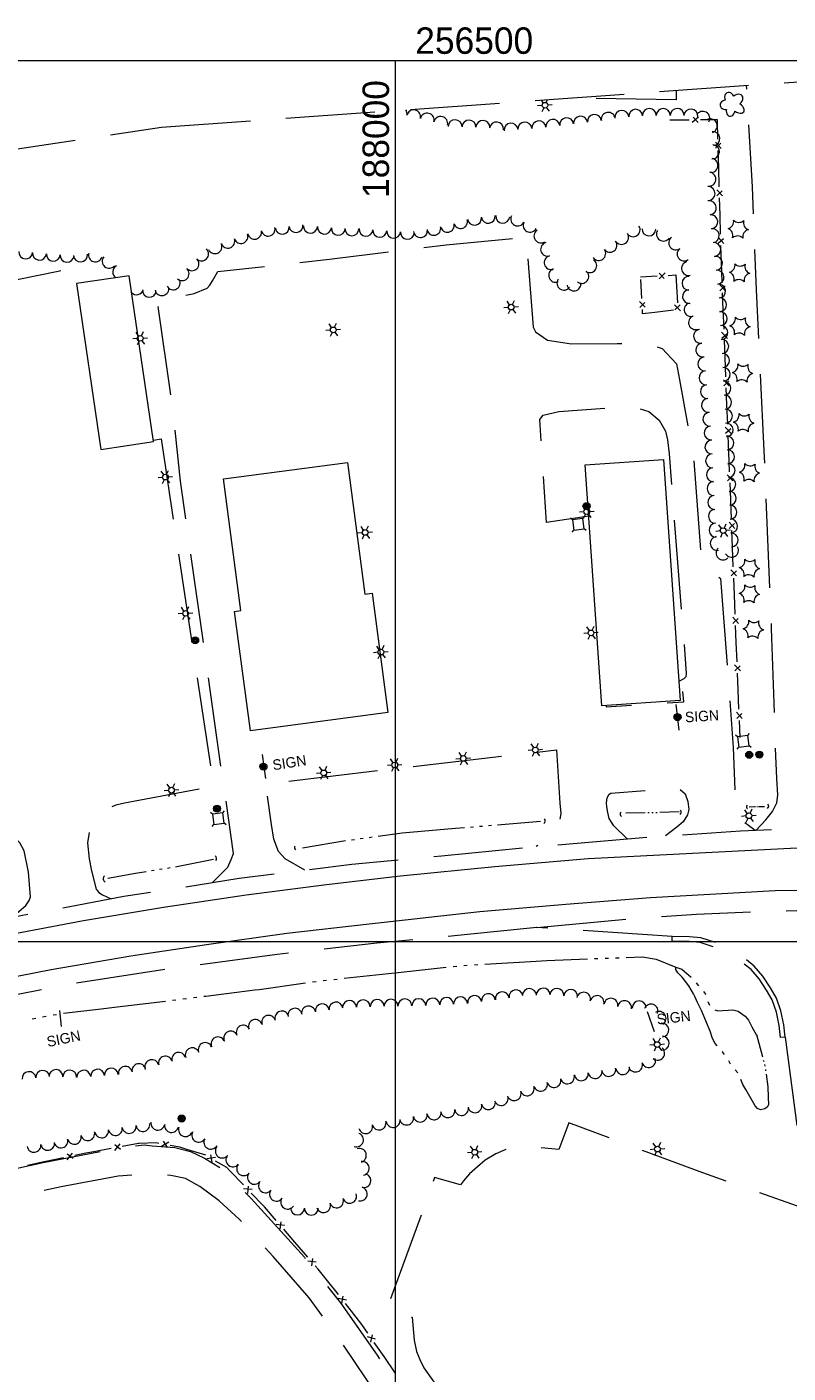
# Model space of a CAD drawing. Header units: feet. Extents: x 186981 to 189000, y 254284 to 256762.
# Tile 7 of 8: x 187791 to 188223, y 255755 to 256519. Entities that reach past the tile are written whole.
import ezdxf
from ezdxf.enums import TextEntityAlignment as Align

# ---------------------------------------------------------------- set-up
doc = ezdxf.new("R2010")
doc.units = ezdxf.units.FT
doc.header["$MEASUREMENT"] = 0
for name, pattern in [('DGN Style 3', [70.841088, 50.600777, -20.240311]), ('DGN Style 4', [81.011845, 40.480622, -20.240311, 0.050601, -20.240311]), ('DGN Style 5', [35.420544, 15.180233, -20.240311]), ('DGN Style 6', [96.242679, 0.050601, -20.240311, 35.420544, -20.240311, 0.050601, -20.240311])]:
    doc.linetypes.add(name, pattern=pattern)
for name, color, linetype, lineweight in [('E_DWY', 73, 'DGN Style 3', 0), ('E_LAND_Vegetation', 21, 'Continuous', 0), ('E_MAP_GridLines', 251, 'Continuous', 0), ('E_MAP_Limits', 21, 'DGN Style 3', 0), ('E_MISCPROP', 40, 'Continuous', 0), ('E_MISCPROP_HvyLine', 54, 'Continuous', 13), ('E_MISCPROP_Railing', 40, 'Continuous', 0), ('E_PATH_Sidewalk', 73, 'DGN Style 5', 0), ('E_RDWY', 40, 'Continuous', 13), ('E_RDWY_Gravel', 40, 'DGN Style 3', 13), ('E_UTL_AboveGroundPipe', 40, 'DGN Style 4', 0), ('E_WTR', 251, 'DGN Style 6', 0)]:
    doc.layers.add(name, color=color, linetype=linetype, lineweight=lineweight)
doc.styles.add('Style-IGR_FONT_0', font='IGR_FONT_0.shx')

# ---------------------------------------------------------------- blocks, each defined once
blk = doc.blocks.new('CULVRT_5')
at = {"layer": 'E_MISCPROP_Railing', "color": 40, "linetype": 'Continuous', "lineweight": 0}
blk.add_arc((3, 2.3), 3.75, 216.879, 323.1186, dxfattribs=at)
blk = doc.blocks.new('CULVRT_6')
at = {"layer": 'E_MISCPROP_Railing', "color": 40, "linetype": 'Continuous', "lineweight": 0}
blk.add_arc((3, 2.2), 3.75, 216.8799, 323.1195, dxfattribs=at)
blk = doc.blocks.new('CULVRT_7')
at = {"layer": 'E_MISCPROP_Railing', "color": 40, "linetype": 'Continuous', "lineweight": 0}
blk.add_arc((3, 2.3), 3.75, 216.878, 323.1176, dxfattribs=at)
blk = doc.blocks.new('CULVRT_8')
at = {"layer": 'E_MISCPROP_Railing', "color": 40, "linetype": 'Continuous', "lineweight": 0}
blk.add_arc((3, 2.2), 3.75, 216.8785, 323.1181, dxfattribs=at)
blk = doc.blocks.new('CULVRT_9')
at = {"layer": 'E_MISCPROP_Railing', "color": 40, "linetype": 'Continuous', "lineweight": 0}
blk.add_arc((3, 2.3), 3.75, 216.8788, 323.1184, dxfattribs=at)
blk = doc.blocks.new('CULVRT_10')
at = {"layer": 'E_MISCPROP_Railing', "color": 40, "linetype": 'Continuous', "lineweight": 0}
blk.add_arc((3, 2.3), 3.75, 216.8806, 323.1202, dxfattribs=at)
blk = doc.blocks.new('CULVRT_11')
at = {"layer": 'E_MISCPROP_Railing', "color": 40, "linetype": 'Continuous', "lineweight": 0}
blk.add_arc((3, 2.3), 3.75, 216.8791, 323.1186, dxfattribs=at)
blk = doc.blocks.new('CULVRT_12')
at = {"layer": 'E_MISCPROP_Railing', "color": 40, "linetype": 'Continuous', "lineweight": 0}
blk.add_arc((3, 2.3), 3.75, 216.8802, 323.1198, dxfattribs=at)
blk = doc.blocks.new('PED')
at = {"layer": 'E_UTL_AboveGroundPipe', "color": 101, "linetype": 'Continuous', "lineweight": 13}
for p, q in [((-0.91, 0.85), (-1.23, 1.17)), ((0.89, 0.85), (1.21, 1.17)), ((-1.23, -1.27), (-0.91, -0.95)), ((1.21, -1.27), (0.89, -0.95))]:
    blk.add_line(p, q, dxfattribs=at)
at = {"layer": 'E_UTL_AboveGroundPipe', "color": 101, "linetype": 'Continuous', "lineweight": 13, "flags": 128}
blk.add_lwpolyline([(-0.91, -0.95), (0.89, -0.95), (0.89, 0.85), (-0.91, 0.85)], close=True, dxfattribs=at)
blk = doc.blocks.new('LTP')
at = {"layer": 'E_MISCPROP', "color": 20, "linetype": 'Continuous', "lineweight": 0}
for p, q in [((-0.49, 0.02), (-1.27, 0.04)), ((-0.24, 0.43), (-0.6, 1.12)), ((0.27, 0.43), (0.68, 1.1)), ((-0.26, -0.43), (-0.67, -1.08)), ((0.23, -0.44), (0.6, -1.09)), ((0.49, -0.01), (1.25, -0.03))]:
    blk.add_line(p, q, dxfattribs=at)
blk.add_circle((0, 0), 0.492, dxfattribs=at)
blk = doc.blocks.new('POLE')
at = {"layer": 'E_MISCPROP', "color": 20, "linetype": 'Continuous', "lineweight": 0}
for centre, radius in [((0, 0.01), 0.605), ((0, 0.01), 0.456), ((0, 0), 0.303), ((0, 0), 0.151)]:
    blk.add_circle(centre, radius, dxfattribs=at)
blk = doc.blocks.new('SIGN_1')
at = {"layer": 'E_MISCPROP', "color": 20, "linetype": 'Continuous', "lineweight": 0, "style": 'Style-IGR_FONT_0'}
blk.add_text('SIGN', height=1.8, rotation=0.0001, dxfattribs=at).set_placement((-2.6, 0.06), align=Align.MIDDLE_LEFT)
blk = doc.blocks.new('SIGN')
at = {"layer": 'E_MISCPROP', "color": 20, "linetype": 'Continuous', "lineweight": 0, "style": 'Style-IGR_FONT_0'}
blk.add_text('SIGN', height=1.8, rotation=360, dxfattribs=at).set_placement((-2.6, 0.06), align=Align.MIDDLE_LEFT)
blk = doc.blocks.new('SIGN_2')
at = {"layer": 'E_MISCPROP', "color": 20, "linetype": 'Continuous', "lineweight": 0, "style": 'Style-IGR_FONT_0'}
blk.add_text('SIGN', height=1.8, rotation=359.9999, dxfattribs=at).set_placement((-2.6, 0.06), align=Align.MIDDLE_LEFT)
blk = doc.blocks.new('SIGN_3')
at = {"layer": 'E_MISCPROP', "color": 20, "linetype": 'Continuous', "lineweight": 0, "style": 'Style-IGR_FONT_0'}
blk.add_text('SIGN', height=1.8, rotation=359.9998, dxfattribs=at).set_placement((-2.6, 0.06), align=Align.MIDDLE_LEFT)
blk = doc.blocks.new('LTP_1')
at = {"layer": 'E_MISCPROP', "color": 20, "linetype": 'Continuous', "lineweight": 0}
for p, q in [((-0.49, 0.02), (-1.27, 0.04)), ((-0.24, 0.43), (-0.6, 1.12)), ((0.27, 0.43), (0.68, 1.1)), ((-0.26, -0.43), (-0.67, -1.08)), ((0.23, -0.44), (0.6, -1.09)), ((0.49, -0.01), (1.25, -0.03))]:
    blk.add_line(p, q, dxfattribs=at)
blk.add_circle((0, 0), 0.492, dxfattribs=at)
blk = doc.blocks.new('PINE')
at = {"layer": 'E_LAND_Vegetation', "color": 93, "linetype": 'Continuous', "lineweight": 0}
for centre, start, end in [((-1.81, 1.72), 275.2112, 0.9761), ((-2.32, -0.69), 335.2112, 60.9761), ((0.53, 2.49), 215.2112, 300.9761), ((2.37, 0.84), 155.2112, 240.9761), ((-0.49, -2.34), 35.2112, 120.9761), ((1.86, -1.57), 95.2112, 180.9761)]:
    blk.add_arc(centre, 1.29, start, end, dxfattribs=at)
blk = doc.blocks.new('TREE')
at = {"layer": 'E_LAND_Vegetation', "color": 93, "linetype": 'Continuous', "lineweight": 0}
for centre, major_axis, ratio in [((-1.09, -0.01), (0.987, -0.025), 0.832022), ((-0.29, 1.02), (0.272, -0.996), 0.782863), ((0.9, 0.51), (-1.05, -0.59), 0.691916), ((-0.41, -1.09), (0.361, 0.971), 0.716896), ((0.8, -0.78), (-1, 0.92), 0.560249)]:
    blk.add_ellipse(centre, major_axis=major_axis, ratio=ratio, start_param=1.570796, end_param=4.712389, dxfattribs=at)

msp = doc.modelspace()

# ---------------------------------------------------------------- linework, layer by layer
at = {"layer": 'E_DWY', "color": 51, "linetype": 'DGN Style 3', "lineweight": 0, "flags": 128}
for points in [[(188159.21, 256482.95), (188159.09, 256477.65), (188097.55, 256478.56)], [(188204.64, 256063.14), (188210.1, 256068.96), (188213.81, 256073.76), (188216.2, 256078.61), (188216.89, 256082.95), (188216.2, 256092.44), (188213.31, 256177.69), (188209.1, 256278.37), (188204.69, 256369.73), (188202.47, 256428.25), (188199.11, 256485.79)], [(187896.09, 256033.55), (187904.89, 256042.16), (187906.73, 256046.55), (187908.01, 256049.89), (187903.14, 256084.06), (187877.96, 256261.14), (187874.1, 256299.24), (187864.8, 256364.06), (187885.74, 256367.65), (187893.04, 256370.81), (187894.54, 256372.49), (187896.18, 256374.9), (187899.23, 256380.26), (187962.57, 256387.19), (188028.65, 256395.32), (188074.14, 256399.77), (188078.11, 256348.66), (188079.43, 256346.03)], [(187468.24, 255950.52), (187479.46, 255958.36), (187483.69, 255962.56), (187485.77, 255967.21), (187485.13, 255972.77), (187483.88, 255983.54), (187480.92, 255994.4), (187477.26, 255997.64), (187472.71, 256000.39), (187466.14, 256001.3), (187458.08, 256001.45), (187406.55, 255991.21), (187346.62, 256282), (187405.86, 256294.02), (187570.78, 256330.86), (187668.85, 256351.49), (187808.61, 256380.49), (187818.57, 256382.25), (187819.83, 256373.55)], [(188079.43, 256346.03), (188086.25, 256341.16), (188099.85, 256339.19), (188125.66, 256339.4), (188144.58, 256338.66), (188151.17, 256336.43), (188159.29, 256327.76), (188161.05, 256318.69), (188169, 256275.56), (188173.27, 256218.43), (188173.49, 256215.65), (188174.49, 256213.62), (188179.51, 256208.85), (188180.53, 256208.58), (188184.4, 256205.99), (188191.53, 256110.12), (188192.61, 256081.15), (188193.23, 256075.68), (188195.47, 256069.87), (188197.7, 256067.75), (188200.17, 256066.06), (188204.08, 256063.11)], [(188109.63, 256241.44), (188085.54, 256237.72), (188081.77, 256296.16), (188083.76, 256298.6), (188092.67, 256300.79), (188134.27, 256303.81), (188143.67, 256300.73), (188149.52, 256295.84), (188153.2, 256289.68), (188154.23, 256284.78), (188155.19, 256276.79), (188164.91, 256152.12), (188164.58, 256150.17), (188163.52, 256149.03), (188160.72, 256147.47), (188160.63, 256147.43)], [(187862.56, 256284.55), (187866.97, 256285.34), (187896.74, 256087.89), (187846.2, 256078.55), (187841.3, 256077.31), (187835.89, 256075.16), (187831.19, 256071.28), (187828.3, 256067.85), (187826.26, 256062.04), (187825.24, 256055.94), (187826.19, 256046.96), (187827.39, 256040.13)], [(187782.46, 256013.76), (187790.19, 256020.34), (187792.11, 256023.27), (187792.89, 256025.41), (187791.71, 256039.37), (187789.33, 256051.51), (187786.8, 256056.02), (187783.64, 256059.49), (187779.78, 256061.85), (187776.05, 256063.44), (187772.22, 256064.61), (187769.31, 256064.85), (187700.41, 256052.16), (187687.02, 256126.76), (187693.91, 256135.46), (187734.03, 256142.61), (187733.55, 256144.94)], [(187948.44, 256040.54), (187937.39, 256046.94), (187933.51, 256051.12), (187930.85, 256058.03), (187929.57, 256066.36), (187926.45, 256089.53), (188091.28, 256108.81), (188093.19, 256078.51), (188093.8, 256072.71), (188092.99, 256068.52), (188091.31, 256064.26), (188087.85, 256059.38), (188083.27, 256056.11), (188079.79, 256053.81)], [(188131.42, 256058.18), (188123.84, 256065.64), (188121.13, 256069.75), (188120.37, 256073.2), (188119.93, 256076.44), (188119.67, 256078.76), (188119.94, 256081.56), (188121.11, 256083.64), (188122.09, 256084.19), (188160.53, 256087.07), (188164.28, 256083.79), (188165.84, 256079.44), (188166.35, 256074.95), (188165.64, 256071.79), (188163.06, 256067.9), (188159.52, 256064.86), (188153.2, 256059.88)], [(187827.39, 256040.13), (187830.04, 256029.6), (187831.64, 256027.83), (187833.62, 256026.51), (187838.59, 256024.28)], [(188156.96, 256002.75), (188079.96, 256007.93)], [(188221.03, 255945.74), (188218.43, 255945.46), (188217.69, 255952.31), (188216.01, 255959.94), (188213.67, 255966.82), (188210.45, 255972.38), (188206.33, 255978.76), (188201.68, 255984.08), (188195.75, 255988.71), (188187.29, 255994), (188181.01, 255996.74), (188172.7, 255999.46), (188166.52, 256000.03), (188156.93, 256000.13), (188156.96, 256002.75)], [(188221.03, 255945.74), (188220.29, 255952.73), (188218.55, 255960.65), (188216.08, 255967.91), (188212.69, 255973.75), (188208.43, 255980.34), (188203.49, 255985.99), (188197.25, 255990.86), (188188.52, 255996.33), (188181.94, 255999.19), (188173.24, 256002.05), (188166.65, 256002.65), (188156.96, 256002.75)], [(188221.03, 255945.74), (188228.95, 255885.15), (188231.55, 255852.1), (188229.81, 255849.89), (188228.04, 255849.87), (188174.22, 255868.64), (188098.29, 255897), (188092.62, 255881.97), (188076.3, 255883.42), (188069.01, 255883.54), (188062.63, 255882.08), (188056.8, 255879.56), (188050.85, 255875.83), (188046.46, 255872.16), (188041.99, 255868.2), (188038.56, 255864.16), (188036.88, 255861.97), (188022.15, 255866.02), (187995.24, 255791.99), (188009.39, 255786.73), (188010.45, 255773.7), (188011.79, 255767.4), (188013.67, 255762.75), (188015.94, 255757.97), (188021.04, 255750.77), (188025.67, 255746.54), (188030.04, 255742.69), (188037.19, 255738.41), (188039.22, 255737.15), (188035.36, 255721.76), (188177.92, 255670.37), (188183.08, 255684.59), (188195.1, 255680.74), (188190.78, 255661.65), (188190.07, 255652.09), (188190.53, 255644.62), (188191.25, 255637.21), (188192.24, 255628.53), (188197.26, 255613.96), (188203.7, 255598.46), (188209.05, 255584.6), (188214.84, 255568.83), (188223.69, 255544.57), (188229.2, 255527.91), (188232.1, 255518.01), (188234.62, 255508.63), (188235.94, 255498.66), (188236.84, 255491.17), (188237.57, 255484.18), (188236.53, 255476.76), (188235.1, 255467.56), (188233.45, 255456.12), (188230.89, 255446.4), (188227.67, 255435.57), (188222.48, 255423.46), (188217.22, 255413.25), (188211.89, 255404.54), (188202.03, 255392.9), (188190.58, 255379.07), (188174.85, 255360.58), (188162.37, 255350.29), (188146.48, 255337.45), (188135.54, 255328.42), (188128.98, 255320.76), (188119.51, 255308.1), (188113.11, 255296.46), (188106.3, 255283.23), (188102.3, 255274.06), (188099.74, 255268.13), (188097.86, 255264.39), (188095.68, 255261.74), (188093.71, 255260.43), (187996.46, 255214.96), (188063.28, 255084.56), (188092.66, 255021.3), (188094.12, 255015.83), (188094.45, 255013.14), (188095.04, 255007.96), (188094.83, 255004.48), (188093.88, 255001.64), (188081.54, 254972)], [(188039.32, 255680.95), (188028.87, 255677.37), (188016.2, 255700.01), (188005.62, 255717.6), (187989.53, 255742.45), (187969.15, 255772.97), (187950.93, 255797.76), (187930.5, 255821.17), (187911.34, 255842.36), (187899.86, 255852.74), (187888.87, 255861.04), (187880.88, 255865.42), (187872.52, 255867.22), (187858.55, 255867.85), (187842.68, 255866.82), (187810.18, 255860.79), (187742.7, 255845.92), (187691.15, 255833.29), (187620.65, 255810.23), (187616.54, 255824.85), (187648.01, 255836.86), (187682.53, 255846.72), (187714.92, 255855.52), (187759.34, 255865.82), (187800.01, 255874.5), (187841.64, 255882.6), (187857.35, 255884.58), (187861.81, 255884.09), (187874.8, 255883.13), (187883.61, 255880.89), (187891.55, 255877.11), (187900.78, 255871.46), (187918.04, 255854.19), (187948.25, 255820.77), (187968.7, 255794.92), (187989.61, 255765.17), (188011.11, 255732.91), (188026.08, 255706.75), (188040.57, 255681.68), (188038.83, 255680.75)]]:
    msp.add_lwpolyline(points, dxfattribs=at)
at = {"layer": 'E_LAND_Vegetation', "color": 93, "linetype": 'Continuous', "lineweight": 0}
for centre, radius, start, end in [((188002.55, 256469.86), 3.96, 346.28868, 33.18698), ((188010.24, 256467.99), 3.96, 346.28868, 166.27336), ((188017.92, 256466.11), 3.96, 346.28868, 166.27336), ((188025.61, 256464.23), 3.96, 346.28868, 166.27336), ((188097.06, 256463.48), 3.96, 6.48438, 186.46906), ((188104.93, 256464.44), 3.96, 6.97323, 186.95791), ((188112.78, 256465.4), 3.96, 6.97323, 186.95791), ((188120.67, 256466.54), 3.96, 8.74319, 188.72787), ((188128.33, 256467.7), 3.96, 4.32955, 184.31423), ((188136.22, 256468.3), 3.96, 4.32955, 184.31423), ((188143.96, 256468.72), 3.96, 0.05846, 180.04313), ((188151.87, 256468.72), 3.96, 0.05846, 180.04313), ((188159.79, 256468.78), 3.96, 0.48745, 180.47213), ((188167.51, 256468.39), 3.96, 355.58164, 175.56632), ((188174.26, 256467.15), 3.96, 329.74707, 149.73174), ((188033.74, 256462.38), 3.96, 358.51907, 178.50374), ((188041.65, 256462.18), 3.96, 358.51907, 178.50374), ((188049.55, 256461.97), 3.96, 358.51907, 178.50374), ((188057.23, 256461.12), 3.96, 353.3708, 173.35548), ((188065.5, 256460.44), 3.96, 4.68823, 184.6729), ((188073.38, 256461.09), 3.96, 4.68823, 184.6729), ((188081.27, 256461.73), 3.96, 4.68823, 184.6729), ((188089.2, 256462.59), 3.96, 6.48438, 186.46906), ((188178.53, 256462.86), 3.96, 289.82756, 109.81223), ((188180.03, 256455.65), 3.96, 276.2958, 96.28048), ((188179.75, 256448.14), 3.96, 265.82742, 85.8121), ((188178.94, 256440.43), 3.96, 261.54396, 81.52864), ((188177.78, 256432.61), 3.96, 261.54396, 81.52864), ((188177.32, 256424.48), 3.96, 268.05024, 88.03492), ((188178.01, 256416.33), 3.96, 275.92123, 95.90591), ((187935.69, 256405.3), 3.94, 186.93111, 6.91579), ((187943.5, 256406.25), 3.94, 186.93111, 6.91579), ((187951.72, 256405.95), 3.94, 176.88836, 356.87304), ((187959.64, 256405.42), 3.94, 174.95849, 354.94317), ((188029.37, 256406.46), 3.94, 192.64356, 12.62824), ((188036.85, 256408.56), 3.94, 195.76122, 15.7459), ((188044.76, 256410.49), 3.94, 187.66864, 7.65332), ((188052.56, 256411.54), 3.94, 187.66864, 7.65332), ((188060.85, 256411.56), 3.94, 174.9342, 354.91888), ((188069.25, 256410.01), 3.94, 153.28819, 333.27287), ((188076.28, 256406.47), 3.94, 153.28819, 333.27287), ((188134.79, 256403.87), 3.94, 213.31569, 33.30036), ((188178.83, 256408.46), 3.96, 275.92123, 95.90591), ((187904.85, 256397.42), 3.94, 199.79876, 19.78344), ((187912.26, 256400.08), 3.94, 199.79876, 19.78344), ((187920, 256402.5), 3.94, 192.79057, 12.77525), ((187927.68, 256404.24), 3.94, 192.79057, 12.77525), ((187967.49, 256404.72), 3.94, 174.95849, 354.94317), ((187975.23, 256404.47), 3.94, 178.34404, 358.32872), ((187983.21, 256404.21), 3.94, 175.3806, 355.36528), ((187991.04, 256403.59), 3.94, 175.88169, 355.86637), ((187998.89, 256403.02), 3.94, 175.88169, 355.86637), ((188006.74, 256402.46), 3.94, 175.88169, 355.86637), ((188014.11, 256403.43), 3.94, 187.97359, 7.95827), ((188021.69, 256404.74), 3.94, 192.64356, 12.62824), ((188082.46, 256400.39), 3.94, 124.56234, 304.54702), ((188128.21, 256399.55), 3.94, 213.31569, 33.30036), ((188143.74, 256404.36), 3.94, 179.18383, 359.16851), ((188151.94, 256401.41), 3.94, 147.20665, 327.19133), ((188158.9, 256396.45), 3.94, 127.1804, 307.16508), ((188179.66, 256400.57), 3.96, 276.47694, 96.46161), ((187790.1, 256391.24), 3.94, 175.58583, 355.57051), ((187797.95, 256390.63), 3.94, 175.58583, 355.57051), ((187829.7, 256389.62), 3.94, 164.64844, 344.63312), ((187889.93, 256390.19), 3.94, 226.42446, 46.40914), ((187897.47, 256394.29), 3.94, 203.80133, 23.78601), ((188086.23, 256392.82), 3.94, 105.09276, 285.07744), ((188115.27, 256390.4), 3.94, 216.27311, 36.25778), ((188121.61, 256395.06), 3.94, 216.27311, 36.25778), ((188163.65, 256390.18), 3.94, 127.1804, 307.16508), ((188180.56, 256392.71), 3.96, 276.47694, 96.46161), ((187805.81, 256390.02), 3.94, 175.47805, 355.46273), ((187813.66, 256389.4), 3.94, 175.47805, 355.46273), ((187821.19, 256389.66), 3.94, 184.41244, 4.39711), ((187837.49, 256386), 3.94, 139.59653, 319.58121), ((187843.52, 256379.97), 3.94, 119.04899, 235.66871), ((187884.51, 256384.58), 3.94, 224.49239, 44.47707), ((188088.28, 256385.22), 3.94, 105.09276, 285.07744), ((188110.17, 256383.55), 3.94, 236.55336, 56.53804), ((188166.17, 256381.93), 3.94, 105.01175, 284.99643), ((188181.45, 256384.85), 3.96, 276.47694, 96.46161), ((187873.84, 256373.76), 3.94, 209.66378, 29.64846), ((187878.88, 256378.98), 3.94, 226.35503, 46.33971), ((188090.82, 256378.03), 3.94, 111.75289, 291.73757), ((188095.47, 256373.59), 3.94, 144.85245, 324.83713), ((188105.65, 256377.41), 3.94, 229.94172, 49.9264), ((188166.44, 256373.52), 3.94, 88.19144, 268.17612), ((188182.34, 256376.99), 3.96, 276.47694, 96.46161), ((187853.12, 256371), 3.94, 222.27535, 341.71022), ((187860.28, 256369.49), 3.94, 175.61856, 355.60324), ((187867.4, 256370.49), 3.94, 192.85583, 12.8405), ((188101.18, 256373.15), 3.94, 190.30261, 10.28728), ((188166.75, 256365.95), 3.94, 96.01488, 275.99956), ((188183.23, 256369.13), 3.96, 276.47694, 96.46161), ((188167.69, 256358.58), 3.94, 107.86905, 287.85373), ((188183.75, 256361.37), 3.96, 273.05559, 93.04026), ((188170.13, 256351.23), 3.94, 111.38705, 291.37173), ((188184.17, 256353.47), 3.96, 273.05559, 93.04026), ((188173.03, 256343.46), 3.94, 99.34713, 279.33181), ((188184.59, 256345.57), 3.96, 273.05559, 93.04026), ((188174.31, 256335.69), 3.94, 99.34713, 279.33181), ((188185.01, 256337.67), 3.96, 273.05559, 93.04026), ((188175.39, 256327.75), 3.94, 95.27849, 275.26317), ((188185.43, 256329.77), 3.96, 273.05559, 93.04026), ((188176.11, 256319.91), 3.94, 95.27849, 275.26317), ((188185.85, 256321.87), 3.96, 273.05559, 93.04026), ((188176.84, 256312.07), 3.94, 95.27849, 275.26317), ((188186.27, 256313.97), 3.96, 273.05559, 93.04026), ((188177.56, 256304.23), 3.94, 95.27849, 275.26317), ((188186.69, 256306.08), 3.96, 273.05559, 93.04026), ((188178.28, 256296.39), 3.94, 95.27849, 275.26317), ((188187.11, 256298.18), 3.96, 273.05559, 93.04026), ((188179.01, 256288.55), 3.94, 95.27849, 275.26317), ((188187.53, 256290.28), 3.96, 273.05559, 93.04026), ((188179.47, 256280.61), 3.94, 92.77788, 272.76256), ((188187.97, 256282.96), 3.94, 272.56515, 92.54983), ((188179.85, 256272.74), 3.94, 92.77788, 272.76256), ((188188.32, 256275.09), 3.94, 272.56515, 92.54983), ((188180.23, 256264.88), 3.94, 92.77788, 272.76256), ((188188.67, 256267.23), 3.94, 272.56515, 92.54983), ((188180.61, 256257.02), 3.94, 92.77788, 272.76256), ((188189.02, 256259.36), 3.94, 272.56515, 92.54983), ((188180.99, 256249.15), 3.94, 92.77788, 272.76256), ((188189.37, 256251.5), 3.94, 272.56515, 92.54983), ((188189.72, 256243.63), 3.94, 272.56515, 92.54983), ((188181.37, 256241.29), 3.94, 92.77788, 272.76256), ((188190.07, 256235.77), 3.94, 272.56515, 92.54983), ((188181.75, 256233.43), 3.94, 92.77788, 272.76256), ((188190.43, 256227.91), 3.94, 272.56515, 92.54983), ((188182.5, 256225.88), 3.94, 100.34952, 280.3342), ((188185.76, 256220.5), 3.94, 135.11269, 315.09737), ((188190.63, 256222.03), 3.94, 209.63244, 29.61712), ((188052.67, 255966.46), 3.94, 7.43041, 187.41509), ((188060.49, 255967.5), 3.94, 7.81233, 187.79701), ((188068.3, 255968.57), 3.94, 7.81233, 187.79701), ((188075.91, 255969.35), 3.94, 1.50356, 181.48824), ((188083.78, 255969.56), 3.94, 1.50356, 181.48824), ((188091.46, 255969.42), 3.94, 356.02904, 176.01372), ((188099.32, 255968.87), 3.94, 356.02904, 176.01372), ((188106.65, 255967.23), 3.94, 346.01107, 165.99574), ((187950.64, 255959.39), 3.94, 9.3051, 189.28977), ((187958.37, 255960.63), 3.94, 7.66019, 187.64487), ((187966.18, 255961.68), 3.94, 7.66019, 187.64487), ((187973.81, 255962.54), 3.94, 2.22294, 182.20762), ((187981.69, 255962.85), 3.94, 2.22294, 182.20762), ((187989.56, 255963.15), 3.94, 2.22294, 182.20762), ((187997.4, 255963.29), 3.94, 1.02296, 181.00764), ((188005.28, 255963.43), 3.94, 1.02296, 181.00764), ((188013.16, 255963.57), 3.94, 1.02296, 181.00764), ((188021.1, 255963.86), 3.94, 2.76377, 182.74845), ((188028.97, 255964.24), 3.94, 2.76377, 182.74845), ((188036.85, 255964.62), 3.94, 2.76377, 182.74845), ((188044.85, 255965.44), 3.94, 7.43041, 187.41509), ((188114.3, 255965.33), 3.94, 346.01107, 165.99574), ((188122.17, 255963.85), 3.94, 349.61584, 169.60052), ((188129.92, 255962.43), 3.94, 349.61584, 169.60052), ((188138.21, 255962.35), 3.94, 1.6278, 181.61248), ((188144.9, 255960.5), 3.94, 338.76346, 158.74813), ((187920.47, 255951.72), 3.94, 17.92477, 197.90944), ((187927.97, 255954.15), 3.94, 17.92477, 197.90944), ((187935.47, 255956.57), 3.94, 17.92477, 197.90944), ((187942.87, 255958.12), 3.94, 9.3051, 189.28977), ((188149.48, 255956.39), 3.94, 301.4869, 121.47158), ((187906.41, 255945.18), 3.94, 25.06141, 205.04609), ((187913.55, 255948.52), 3.94, 25.06141, 205.04609), ((188151.09, 255949.77), 3.94, 276.17669, 96.16137), ((187891.95, 255938.66), 3.94, 22.00962, 201.9943), ((187899.24, 255941.89), 3.94, 24.65443, 204.63911), ((188151.24, 255942.24), 3.94, 267.20368, 87.18836), ((187861.71, 255928.98), 3.94, 14.47459, 194.45927), ((187869.38, 255930.99), 3.94, 15.63524, 195.61991), ((187876.97, 255933.11), 3.94, 15.63524, 195.61991), ((187884.64, 255935.7), 3.94, 22.00962, 201.9943), ((188143.59, 255932.38), 3.94, 198.62803, 18.61271), ((188148.68, 255936.57), 3.94, 231.02832, 51.01299), ((187791.98, 255922.2), 3.91, 5.50718, 185.49186), ((187799.76, 255922.95), 3.91, 5.50718, 185.49186), ((187807.28, 255923.37), 3.91, 358.09888, 178.08356), ((187815.09, 255923.11), 3.91, 358.09888, 178.08356), ((187823.12, 255923), 3.91, 4.23019, 184.21487), ((187830.91, 255923.57), 3.91, 4.23019, 184.21487), ((187838.7, 255924.15), 3.91, 4.23019, 184.21487), ((187846.67, 255925.19), 3.91, 10.98635, 190.97103), ((187854.35, 255926.68), 3.91, 10.98635, 190.97103), ((188105.39, 255924.92), 3.94, 189.04054, 9.02522), ((188113.17, 255926.16), 3.94, 189.04054, 9.02522), ((188120.96, 255927.4), 3.94, 189.04054, 9.02522), ((188128.86, 255928.38), 3.94, 186.77328, 6.75796), ((188136.12, 255929.86), 3.94, 198.62803, 18.61271), ((188074.66, 255916.38), 3.94, 200.42958, 20.41426), ((188082.28, 255919), 3.94, 195.34173, 15.32641), ((188089.88, 255921.09), 3.94, 195.34173, 15.32641), ((188097.48, 255923.17), 3.94, 195.34173, 15.32641), ((188052.67, 255908.52), 3.94, 192.78998, 12.77466), ((188059.89, 255910.88), 3.94, 200.42958, 20.41426), ((188067.27, 255913.63), 3.94, 200.42958, 20.41426), ((188013.95, 255901.43), 3.94, 192.00954, 11.99422), ((188021.84, 255902.76), 3.94, 188.82818, 8.81286), ((188029.63, 255903.97), 3.94, 188.82818, 8.81286), ((188037.41, 255905.18), 3.94, 188.82818, 8.81286), ((188044.98, 255906.77), 3.94, 192.78998, 12.77466), ((187841.01, 255893.84), 3.94, 189.63257, 9.61724), ((187848.86, 255895.03), 3.94, 188.15531, 8.13998), ((187856.66, 255896.15), 3.94, 188.15531, 8.13998), ((187865.1, 255896.88), 3.94, 170.26529, 350.24997), ((187872.87, 255895.55), 3.94, 170.26529, 350.24997), ((187880.76, 255893.19), 3.94, 159.60074, 339.58542), ((187983.02, 255894.91), 3.94, 195.30821, 15.29289), ((187990.63, 255896.99), 3.94, 195.30821, 15.29289), ((187998.62, 255898.41), 3.94, 188.34643, 8.33111), ((188006.24, 255899.79), 3.94, 192.00954, 11.99422), ((187810.11, 255886.81), 3.94, 195.05967, 15.04435), ((187817.72, 255888.86), 3.94, 195.05967, 15.04435), ((187825.34, 255890.91), 3.94, 195.05967, 15.04435), ((187833.24, 255892.52), 3.94, 189.63257, 9.61724), ((187888.31, 255890.01), 3.94, 150.40354, 330.38821), ((187895.16, 255886.12), 3.94, 150.40354, 330.38821), ((187977.84, 255887.41), 3.94, 250.19029, 70.17497), ((187794.82, 255884.28), 3.94, 188.29541, 8.28008), ((187802.62, 255885.42), 3.94, 188.29541, 8.28008), ((187901.67, 255881.06), 3.94, 139.94243, 319.92711), ((187979.47, 255878.59), 3.94, 287.84899, 107.83367), ((187907.7, 255876.03), 3.94, 140.57202, 320.5567), ((187913.79, 255871.02), 3.94, 140.57202, 320.5567), ((187981.05, 255871.19), 3.94, 279.60437, 99.58905), ((187919.88, 255866.13), 3.94, 142.66314, 322.64782), ((187926.14, 255861.35), 3.94, 142.66314, 322.64782), ((187982.01, 255864.31), 3.94, 255.0722, 75.05688), ((187932.41, 255856.57), 3.94, 142.66314, 322.64782), ((187973.95, 255855.39), 3.94, 199.48254, 19.46722), ((187979.98, 255856.7), 3.94, 255.0722, 75.05688), ((187938.75, 255852.05), 3.94, 145.14504, 325.12971), ((187944.33, 255848.75), 3.94, 179.25559, 359.24027), ((187952.22, 255848.65), 3.94, 179.25559, 359.24027), ((187959.09, 255850.09), 3.94, 199.73636, 19.72104), ((187966.51, 255852.76), 3.94, 199.73636, 19.72104)]:
    msp.add_arc(centre, radius, start, end, dxfattribs=at)
at = {"layer": 'E_MAP_GridLines', "color": 161, "linetype": 'Continuous', "lineweight": 0}
for p, q in [((187000, 256500), (189000, 256500)), ((188000, 254500), (188000, 256500)), ((187000, 256000), (189000, 256000))]:
    msp.add_line(p, q, dxfattribs=at)
at = {"layer": 'E_MAP_Limits', "color": 73, "linetype": 'DGN Style 3', "lineweight": 0, "flags": 128}
for points in [[(187867.14, 256462.14), (188388.52, 256499.29)], [(187277.93, 256372.97), (187867.14, 256462.14)]]:
    msp.add_lwpolyline(points, dxfattribs=at)
at = {"layer": 'E_MISCPROP', "color": 20, "linetype": 'Continuous', "lineweight": 0}
for p, q in [((188083.81, 256475.86), (188082.7, 256477.5)), ((188085.47, 256476.04), (188086.27, 256477.76)), ((188086.35, 256474.71), (188088.82, 256474.92)), ((188083.14, 256474.43), (188080.58, 256474.21)), ((188084.05, 256473.06), (188082.96, 256470.76)), ((188085.65, 256473.19), (188087.11, 256471.2)), ((188160.83, 256119.9), (188159.2, 256134.43)), ((187926.42, 256092.4), (187924.4, 256106.07)), ((187809.24, 255960.83), (187810.26, 255951.77)), ((188142.76, 255960.25), (188146.78, 255948.98))]:
    msp.add_line(p, q, dxfattribs=at)
msp.add_circle((188084.75, 256474.55), 1.61, dxfattribs=at)
at = {"layer": 'E_MISCPROP_HvyLine', "color": 241, "linetype": 'Continuous', "lineweight": 13, "flags": 128}
for points in [[(187818.94, 256373.42), (187832.82, 256279.27), (187862.69, 256283.67), (187848.81, 256377.83)], [(187912.22, 256187.76), (187902.34, 256262.56), (187972.63, 256271.84), (187982.49, 256197.16), (187986.65, 256197.71), (187995.61, 256129.95), (187917.62, 256119.63), (187908.67, 256187.29)], [(188117.01, 256133.79), (188107.63, 256270.52), (188151.98, 256273.57), (188161.36, 256136.83)]]:
    msp.add_lwpolyline(points, close=True, dxfattribs=at)
at = {"layer": 'E_MISCPROP_Railing', "color": 40, "linetype": 'Continuous', "lineweight": 0}
for p, q in [((188171.78, 256467.88), (188168.19, 256464.74)), ((188171.62, 256464.75), (188168.9, 256467.81)), ((188184.7, 256450.09), (188181.47, 256453.61)), ((188181.56, 256450.17), (188184.56, 256452.97)), ((188185.43, 256423.13), (188182.2, 256426.64)), ((188182.3, 256423.2), (188185.29, 256426)), ((188186.17, 256396.15), (188182.94, 256399.67)), ((188183.03, 256396.24), (188186.02, 256399.02)), ((188149.53, 256379.19), (188152.35, 256376.33)), ((188149.54, 256376.11), (188152.9, 256379.38)), ((188187.15, 256369.22), (188183.88, 256372.69)), ((188184.01, 256369.25), (188186.98, 256372.08)), ((188141.59, 256359.89), (188138.32, 256363.24)), ((188138.51, 256359.87), (188141.37, 256362.7)), ((188158.28, 256361.29), (188161.56, 256357.93)), ((188161.37, 256361.29), (188158.5, 256358.47)), ((188188.21, 256342.26), (188184.94, 256345.73)), ((188185.07, 256342.3), (188188.03, 256345.12)), ((188189.27, 256315.3), (188186, 256318.77)), ((188186.13, 256315.34), (188189.09, 256318.17)), ((188190.33, 256288.34), (188187.05, 256291.81)), ((188187.19, 256288.38), (188190.15, 256291.21)), ((188191.38, 256261.38), (188188.11, 256264.85)), ((188188.24, 256261.42), (188191.21, 256264.25)), ((188192.44, 256234.42), (188189.17, 256237.89)), ((188189.3, 256234.46), (188192.26, 256237.29)), ((188193.5, 256207.46), (188190.22, 256210.93)), ((188190.36, 256207.5), (188193.32, 256210.33)), ((188194.55, 256180.5), (188191.28, 256183.98)), ((188191.42, 256180.54), (188194.38, 256183.37)), ((188195.61, 256153.54), (188192.34, 256157.02)), ((188192.48, 256153.58), (188195.43, 256156.41)), ((188196.67, 256126.58), (188193.4, 256130.06)), ((188193.53, 256126.63), (188196.49, 256129.45)), ((187870.56, 255883.04), (187868.38, 255886.59)), ((187816.5, 255879.93), (187813.56, 255876.06)), ((187816.98, 255876.77), (187813.65, 255879.27)), ((187843.49, 255885.15), (187840.48, 255881.34)), ((187843.91, 255881.99), (187840.62, 255884.55)), ((187871.27, 255886.15), (187867.12, 255883.64)), ((187896, 255874.81), (187895.23, 255878.91)), ((187897.78, 255877.46), (187892.99, 255876.6)), ((187918.57, 255859.15), (187913.73, 255859.58)), ((187916.15, 255857.06), (187916.49, 255861.21)), ((187934.53, 255836.77), (187935.09, 255840.9)), ((187937.05, 255838.73), (187932.24, 255839.42)), ((187954.99, 255817.93), (187950.18, 255818.62)), ((187952.47, 255815.98), (187953.03, 255820.11)), ((187972.19, 255796.43), (187967.41, 255797.33)), ((187969.58, 255794.59), (187970.32, 255798.69)), ((187988.69, 255774.37), (187983.98, 255775.57)), ((187985.97, 255772.69), (187986.98, 255776.74))]:
    msp.add_line(p, q, dxfattribs=at)
at = {"layer": 'E_MISCPROP_Railing', "color": 40, "linetype": 'Continuous', "lineweight": 0, "flags": 128}
for points in [[(188166.53, 256466.19), (188155.57, 256466.16)], [(188182.55, 256466.23), (188172.91, 256466.2)], [(188182.88, 256455.3), (188182.58, 256466.23), (188182.55, 256466.23)], [(188183.31, 256439.29), (188183.05, 256448.93)], [(188183.61, 256428.33), (188183.31, 256439.29)], [(188184.05, 256412.32), (188183.78, 256421.96)], [(188184.35, 256401.36), (188184.05, 256412.32)], [(188184.84, 256385.35), (188184.65, 256390.02), (188184.52, 256394.99)], [(188185.27, 256374.39), (188184.84, 256385.35)], [(188138.89, 256377.18), (188148.35, 256377.7)], [(188139.65, 256364.94), (188139.04, 256375.7)], [(188154.6, 256378.04), (188159, 256378.29), (188159.36, 256371.94)], [(188159.36, 256371.94), (188159.88, 256362.48)], [(188185.89, 256358.39), (188185.52, 256368.03)], [(188147.05, 256357.01), (188140.15, 256356.17), (188140, 256358.69)], [(188157.74, 256358.31), (188147.05, 256357.01)], [(188186.32, 256347.44), (188185.89, 256358.39)], [(188186.95, 256331.43), (188186.57, 256341.06)], [(188187.38, 256320.48), (188186.95, 256331.43)], [(188188.01, 256304.47), (188187.63, 256314.11)], [(188188.44, 256293.52), (188188.01, 256304.47)], [(188189.07, 256277.52), (188188.69, 256287.15)], [(188189.5, 256266.56), (188189.07, 256277.52)], [(188190.12, 256250.56), (188189.75, 256260.19)], [(188190.55, 256239.6), (188190.12, 256250.56)], [(188191.18, 256223.6), (188190.8, 256233.23)], [(188191.61, 256212.64), (188191.18, 256223.6)], [(188192.24, 256196.64), (188191.86, 256206.27)], [(188192.67, 256185.69), (188192.24, 256196.64)], [(188193.29, 256169.68), (188192.92, 256179.31)], [(188193.73, 256158.72), (188193.29, 256169.68)], [(188194.36, 256142.72), (188193.98, 256152.36)], [(188194.78, 256131.76), (188194.36, 256142.72)], [(188195.41, 256115.76), (188195.03, 256125.4)], [(187827.58, 255880.42), (187824.34, 255879.81), (187817.96, 255878.49)], [(187838.55, 255882.48), (187827.58, 255880.42)], [(187854.58, 255885.41), (187854.05, 255885.4), (187844.93, 255883.68)], [(187865.71, 255885.38), (187864.1, 255885.66), (187854.58, 255885.41)], [(187881.64, 255882.03), (187877.55, 255883.33), (187872.11, 255884.27)], [(187892.27, 255878.64), (187881.64, 255882.03)], [(187800.68, 255874.9), (187791.08, 255872.91)], [(187811.61, 255877.17), (187800.68, 255874.9)], [(187905.89, 255869.85), (187904.17, 255871.64), (187897.88, 255875.41)], [(187913.63, 255861.81), (187905.89, 255869.85)], [(187924.94, 255850.07), (187918.13, 255857.14)], [(187932.26, 255841.65), (187925.61, 255849.37), (187924.94, 255850.07)], [(187942.91, 255829.31), (187936.5, 255836.74)], [(187950.2, 255820.86), (187942.91, 255829.31)], [(187960.61, 255808.32), (187956.15, 255813.97), (187954.44, 255815.95)], [(187967.53, 255799.57), (187960.61, 255808.32)], [(187977.64, 255786.77), (187971.55, 255794.48)], [(187984.25, 255777.79), (187980.88, 255782.66), (187977.64, 255786.77)], [(187993.51, 255764.38), (187987.93, 255772.45)], [(187999.84, 255755.19), (187993.51, 255764.38)]]:
    msp.add_lwpolyline(points, dxfattribs=at)
at = {"layer": 'E_PATH_Sidewalk', "color": 51, "linetype": 'DGN Style 5', "lineweight": 0, "flags": 128}
msp.add_lwpolyline([(188119.43, 256133.96), (188119.48, 256133.16), (188163.45, 256136.08), (188161.96, 256155.99), (188160.05, 256155.8)], dxfattribs=at)
at = {"layer": 'E_RDWY', "color": 21, "linetype": 'Continuous', "lineweight": 13, "flags": 128}
for points in [[(187356.33, 255915.88), (187427.04, 255930.77), (187496.62, 255945.12), (187575.22, 255961.55), (187659.4, 255979.17), (187758.75, 255999.76), (187822.86, 256011.86), (187868.33, 256019.46), (187915.23, 256026.38), (187960.87, 256032.36), (188002.77, 256037.18), (188056.32, 256042.48), (188109.24, 256047.09), (188249.98, 256054.28), (188299.4, 256054.76), (188353.64, 256054.6), (188408.57, 256053.35), (188455.47, 256051.21)], [(188457.87, 256026.96), (188428.63, 256028.34), (188387.77, 256029.36), (188345.43, 256029.99), (188215.4, 256028.82), (188144.69, 256024.73), (188096.62, 256021.05), (188047.86, 256016.76), (187984.94, 256009.91), (187938.23, 256004.49), (187892.76, 255998.07), (187849.73, 255991.69), (187804.56, 255983.91), (187748.47, 255972.97), (187698.76, 255963.11), (187651.45, 255953.11), (187600.2, 255942.32), (187526.17, 255926.77), (187471.89, 255915.52), (187415.84, 255903.54), (187405.5, 255901.21)]]:
    msp.add_lwpolyline(points, dxfattribs=at)
at = {"layer": 'E_RDWY_Gravel', "color": 21, "linetype": 'DGN Style 3', "lineweight": 13, "flags": 128}
for points in [[(187325.21, 255920.53), (187378.53, 255931.55), (187422.89, 255941), (187469.76, 255950.84), (187536.68, 255964.62), (187593.03, 255976.24), (187677.76, 255993.05), (187739.08, 256005.66), (187783.44, 256013.94), (187845.85, 256025.64), (187880.91, 256031.07), (187911.16, 256036.02), (187975.17, 256043.78), (188026.09, 256048.61), (188080.79, 256053.91), (188144.74, 256059.3), (188195.59, 256062.76), (188253.44, 256065.16), (188293.35, 256065.34), (188354.04, 256065.67), (188434.57, 256063.17), (188464.84, 256062.02)], [(188080.2, 256007.96), (188135.07, 256013.13), (188170.77, 256015.51), (188208.51, 256017.03), (188254.91, 256018.45), (188278.53, 256019.12), (188324.61, 256019.57), (188356.2, 256019.14)], [(188080.2, 256007.96), (188040.74, 256003.94), (187989.39, 255999.06), (187932.89, 255992.55), (187870.68, 255984.41), (187817.95, 255976.24), (187749.11, 255962.77), (187682.71, 255949.26), (187618.46, 255935.77), (187545.86, 255920.54), (187493.87, 255910.06), (187413.98, 255892.53), (187375.75, 255887.04)]]:
    msp.add_lwpolyline(points, dxfattribs=at)
at = {"layer": 'E_WTR', "color": 161, "linetype": 'Continuous', "lineweight": 0, "flags": 128}
for points in [[(188130.66, 256072.92), (188141.59, 256073.1)], [(188143.1, 256073.12), (188143.85, 256073.13)], [(188145.36, 256073.17), (188146.11, 256073.2)], [(188147.62, 256073.25), (188148.38, 256073.27)], [(188149.89, 256073.32), (188160.82, 256073.68)], [(188200.68, 256076.48), (188203.79, 256076.54)], [(188204.22, 256076.54), (188204.44, 256076.55)], [(188204.87, 256076.55), (188205.08, 256076.56)], [(188205.51, 256076.57), (188205.73, 256076.57)], [(188206.16, 256076.58), (188209.27, 256076.63)], [(187990.07, 256059.79), (188003.66, 256061.63), (188014.55, 256062.56)], [(188014.55, 256062.56), (188033.9, 256064.22), (188039.11, 256064.65)], [(188042.5, 256064.94), (188044.19, 256065.08)], [(188047.58, 256065.37), (188049.27, 256065.51)], [(188052.66, 256065.8), (188054.36, 256065.94)], [(188057.74, 256066.22), (188082.3, 256068.27)], [(187947.24, 256053.21), (187971.55, 256057.23)], [(187974.92, 256057.73), (187976.6, 256057.96)], [(187979.97, 256058.41), (187981.65, 256058.64)], [(187985.02, 256059.1), (187986.71, 256059.33)], [(187875.05, 256042.43), (187875.91, 256042.57), (187896.71, 256046.72)], [(187836.8, 256035.85), (187852.52, 256038.74), (187858.52, 256039.72)], [(187861.52, 256040.21), (187863.03, 256040.46)], [(187866.03, 256040.95), (187867.54, 256041.2)], [(187870.54, 256041.69), (187872.05, 256041.94)], [(188032.69, 255985.81), (188034.69, 255986.02)], [(188038.68, 255986.38), (188040.68, 255986.5)], [(188044.69, 255986.75), (188046.69, 255986.87)], [(188050.7, 255987.12), (188079.73, 255988.91)], [(188079.73, 255988.91), (188085.76, 255989.28), (188108.79, 255990.11)], [(188112.8, 255990.26), (188114.81, 255990.33)], [(188118.82, 255990.48), (188120.82, 255990.55)], [(188124.83, 255990.7), (188126.83, 255990.77)], [(188130.85, 255990.92), (188140.15, 255991.25), (188147.8, 255989.97), (188158.93, 255985.43)], [(187958.9, 255977.81), (187960.89, 255978.03)], [(187964.88, 255978.47), (187966.87, 255978.68)], [(187970.86, 255979.12), (187999.62, 255982.27), (187999.78, 255982.29)], [(187999.78, 255982.29), (188028.7, 255985.38)], [(188169.7, 255968.71), (188168.93, 255970.27), (188166.4, 255974.86), (188162.66, 255979.77), (188160.08, 255982.28), (188159.02, 255984.04), (188158.93, 255985.49), (188162.37, 255984.26), (188167.72, 255979.71)], [(187891.27, 255968.92), (187892.27, 255969.04), (187920.14, 255972.47)], [(187920.14, 255972.47), (187922.61, 255972.77), (187948.96, 255976.45)], [(187952.93, 255977.01), (187954.92, 255977.29)], [(188170.58, 255976.57), (188171.94, 255974.92)], [(188174.64, 255971.62), (188175.88, 255970.11), (188175.92, 255969.93)], [(187811.61, 255959.33), (187832.98, 255961.83), (187840.49, 255962.73)], [(187840.49, 255962.73), (187861.31, 255965.22), (187869.37, 255966.21)], [(187873.35, 255966.71), (187875.34, 255966.95)], [(187879.33, 255967.44), (187881.32, 255967.69)], [(187885.3, 255968.18), (187887.29, 255968.42)], [(188182.51, 255940.69), (188181.25, 255942.12), (188179.79, 255944.94), (188178.54, 255949.06), (188176.41, 255954.05), (188173.47, 255960.82), (188171.34, 255965.36), (188169.7, 255968.71)], [(188177.08, 255965.85), (188178.03, 255963.94)], [(187793.84, 255956.14), (187795.81, 255956.5)], [(187799.76, 255957.21), (187801.73, 255957.57)], [(187805.68, 255958.29), (187807.65, 255958.65)], [(188181.13, 255961.17), (188182.84, 255960.56), (188185.46, 255960.77), (188188.66, 255961.08), (188191.31, 255961.24), (188194.34, 255960.46), (188198.29, 255957.69), (188200.13, 255955.29), (188202.18, 255951.62), (188204.84, 255946.88)], [(188204.68, 255947.17), (188208.14, 255934.48)], [(188186.61, 255935.79), (188185.43, 255937.39), (188185.34, 255937.49)], [(188190.03, 255930.39), (188189, 255932.26)], [(188208.61, 255932.73), (188208.85, 255931.85)], [(188194.11, 255925.48), (188192.7, 255927.09)], [(188209.33, 255930.1), (188209.5, 255929.46), (188209.54, 255929.22)], [(188209.8, 255927.42), (188209.93, 255926.53)], [(188210.19, 255924.73), (188211.23, 255917.6), (188211.41, 255911.66)], [(188211.41, 255911.66), (188211.65, 255907.34), (188210.75, 255905.94), (188209.4, 255905.07), (188206.96, 255904.52), (188205.29, 255905.14), (188204.02, 255906.68), (188198.72, 255915.98), (188196.92, 255918.86), (188195.91, 255921.64)]]:
    msp.add_lwpolyline(points, dxfattribs=at)

# ---------------------------------------------------------------- block references
at = {"layer": 'E_LAND_Vegetation', "color": 93, "linetype": 'Continuous', "lineweight": 0, "xscale": 3.280836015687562, "yscale": 3.280836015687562, "zscale": 3.280836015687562, "rotation": 8.828257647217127}
for name, p in [('TREE', (188190.88, 256475.44)), ('PINE', (188194.33, 256403.98)), ('PINE', (188195.09, 256379.21)), ('PINE', (188195.31, 256348.87)), ('PINE', (188196.77, 256322.36)), ('PINE', (188197.41, 256294.17)), ('PINE', (188200.73, 256265.81)), ('PINE', (188200.7, 256211.62)), ('PINE', (188200.7, 256197)), ('PINE', (188202.93, 256176.88))]:
    msp.add_blockref(name, p, dxfattribs=at)
at = {"layer": 'E_MISCPROP', "color": 20, "linetype": 'Continuous', "lineweight": 0}
for name, p, xscale, yscale, zscale, rotation in [('LTP', (188065.6, 256359.99), 3.280840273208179, 3.280840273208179, 3.280840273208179, 6.499937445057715), ('LTP', (187855.13, 256342.28), 3.280840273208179, 3.280840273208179, 3.280840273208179, 6.499937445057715), ('LTP', (187964.62, 256347.07), 3.280840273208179, 3.280840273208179, 3.280840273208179, 6.499937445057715), ('LTP', (187869.39, 256263.52), 3.280840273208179, 3.280840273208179, 3.280840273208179, 6.499937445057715), ('LTP', (188108.48, 256243.92), 3.280840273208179, 3.280840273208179, 3.280840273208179, 6.499937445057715), ('POLE', (188108.42, 256246.98), 3.280840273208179, 3.280840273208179, 3.280840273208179, 6.499937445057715), ('LTP', (187982.75, 256232.11), 3.280840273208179, 3.280840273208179, 3.280840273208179, 6.499937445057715), ('LTP_1', (188185.87, 256233.15), 3.280836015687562, 3.280836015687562, 3.280836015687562, 8.828257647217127), ('LTP', (187880.88, 256186.21), 3.280840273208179, 3.280840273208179, 3.280840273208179, 6.499937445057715), ('LTP', (188110.87, 256175.11), 3.280840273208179, 3.280840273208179, 3.280840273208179, 6.499937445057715), ('POLE', (187886.29, 256170.81), 3.280840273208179, 3.280840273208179, 3.280840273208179, 6.499937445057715), ('LTP', (187991.67, 256164.23), 3.280840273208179, 3.280840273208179, 3.280840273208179, 6.499937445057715), ('SIGN_3', (188172.71, 256127.63), 3.280836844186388, 3.280836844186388, 3.280836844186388, 3.828323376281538), ('POLE', (188159.94, 256127.29), 3.280840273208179, 3.280840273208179, 3.280840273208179, 6.499937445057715), ('LTP', (188038.42, 256103.85), 3.280840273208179, 3.280840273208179, 3.280840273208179, 6.499937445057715), ('LTP', (188079.28, 256108.68), 3.280840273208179, 3.280840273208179, 3.280840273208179, 6.499937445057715), ('POLE', (188200.6, 256105.89), 3.280840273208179, 3.280840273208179, 3.280840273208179, 6.499937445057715), ('POLE', (188206.4, 256106.01), 3.280840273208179, 3.280840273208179, 3.280840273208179, 6.499937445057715), ('POLE', (187925.04, 256099.19), 3.280840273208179, 3.280840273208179, 3.280840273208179, 6.499937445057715), ('SIGN_2', (187938.67, 256101.16), 3.280836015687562, 3.280836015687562, 3.280836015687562, 8.828257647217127), ('LTP', (187999.5, 256100.15), 3.280840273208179, 3.280840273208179, 3.280840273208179, 6.499937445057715), ('LTP', (187959.25, 256095.66), 3.280840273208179, 3.280840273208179, 3.280840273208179, 6.499937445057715), ('LTP', (187872.85, 256085.87), 3.280840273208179, 3.280840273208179, 3.280840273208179, 6.499937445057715), ('POLE', (187898.73, 256075.33), 3.280840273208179, 3.280840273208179, 3.280840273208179, 6.499937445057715), ('LTP', (188200.47, 256071.35), 3.280840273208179, 3.280840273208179, 3.280840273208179, 6.499937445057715), ('SIGN_1', (188156.64, 255956.54), 3.280840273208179, 3.280840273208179, 3.280840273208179, 6.499937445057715), ('SIGN', (187810.58, 255944.48), 3.280837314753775, 3.280837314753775, 3.280837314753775, 11.50005589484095), ('LTP', (188148.42, 255941.47), 3.280840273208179, 3.280840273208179, 3.280840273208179, 6.499937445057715), ('POLE', (187878.64, 255899.48), 3.280840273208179, 3.280840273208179, 3.280840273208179, 6.499937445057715), ('LTP', (188148.58, 255882.19), 3.280840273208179, 3.280840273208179, 3.280840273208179, 6.499937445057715), ('LTP', (188044.9, 255880.39), 3.280840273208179, 3.280840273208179, 3.280840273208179, 6.499937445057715)]:
    msp.add_blockref(name, p, dxfattribs=dict(at, xscale=xscale, yscale=yscale, zscale=zscale, rotation=rotation))
at = {"layer": 'E_MISCPROP_Railing', "color": 40, "linetype": 'Continuous', "lineweight": 0}
for name, p, xscale, yscale, zscale, rotation in [('CULVRT_11', (188199.39, 256077.3), 0.342165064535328, 0.342165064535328, 0.342165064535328, 276.2394436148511), ('CULVRT_12', (188210.95, 256075.52), 0.4140936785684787, 0.4140936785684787, 0.4140936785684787, 83.93474118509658), ('CULVRT_8', (188084, 256067.04), 0.4362378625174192, 0.4362378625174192, 0.4362378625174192, 81.49503069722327), ('CULVRT_9', (188127.83, 256073.43), 0.4213791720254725, 0.4213791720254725, 0.4213791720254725, 276.2586627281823), ('CULVRT_10', (188161.44, 256072.05), 0.416461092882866, 0.416461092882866, 0.416461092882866, 87.66611679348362), ('CULVRT_6', (187897.91, 256046), 0.4116274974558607, 0.4116274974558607, 0.4116274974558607, 96.4825613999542), ('CULVRT_7', (187942.98, 256054.16), 0.3461861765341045, 0.3461861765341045, 0.3461861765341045, 274.6222590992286), ('CULVRT_5', (187834.77, 256037.21), 0.5872532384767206, 0.5872532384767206, 0.5872532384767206, 276.5232194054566)]:
    msp.add_blockref(name, p, dxfattribs=dict(at, xscale=xscale, yscale=yscale, zscale=zscale, rotation=rotation))
at = {"layer": 'E_UTL_AboveGroundPipe', "color": 101, "linetype": 'Continuous', "lineweight": 13, "xscale": 3.280840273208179, "yscale": 3.280840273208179, "zscale": 3.280840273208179, "rotation": 6.499937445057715}
for p in [(188103.71, 256236.88), (188197.31, 256113.77), (187899.4, 256069.87)]:
    msp.add_blockref('PED', p, dxfattribs=at)

# ---------------------------------------------------------------- texts
at = {"layer": 'E_MAP_GridLines', "color": 161, "linetype": 'Continuous', "lineweight": 0, "style": 'Style-IGR_FONT_0'}
msp.add_text('  256500  ', height=15, dxfattribs=at).set_placement((188000, 256503.75))
msp.add_text('  188000  ', height=15, rotation=90, dxfattribs=at).set_placement((187996.25, 256500), align=Align.RIGHT)

doc.saveas('drawing.dxf')
